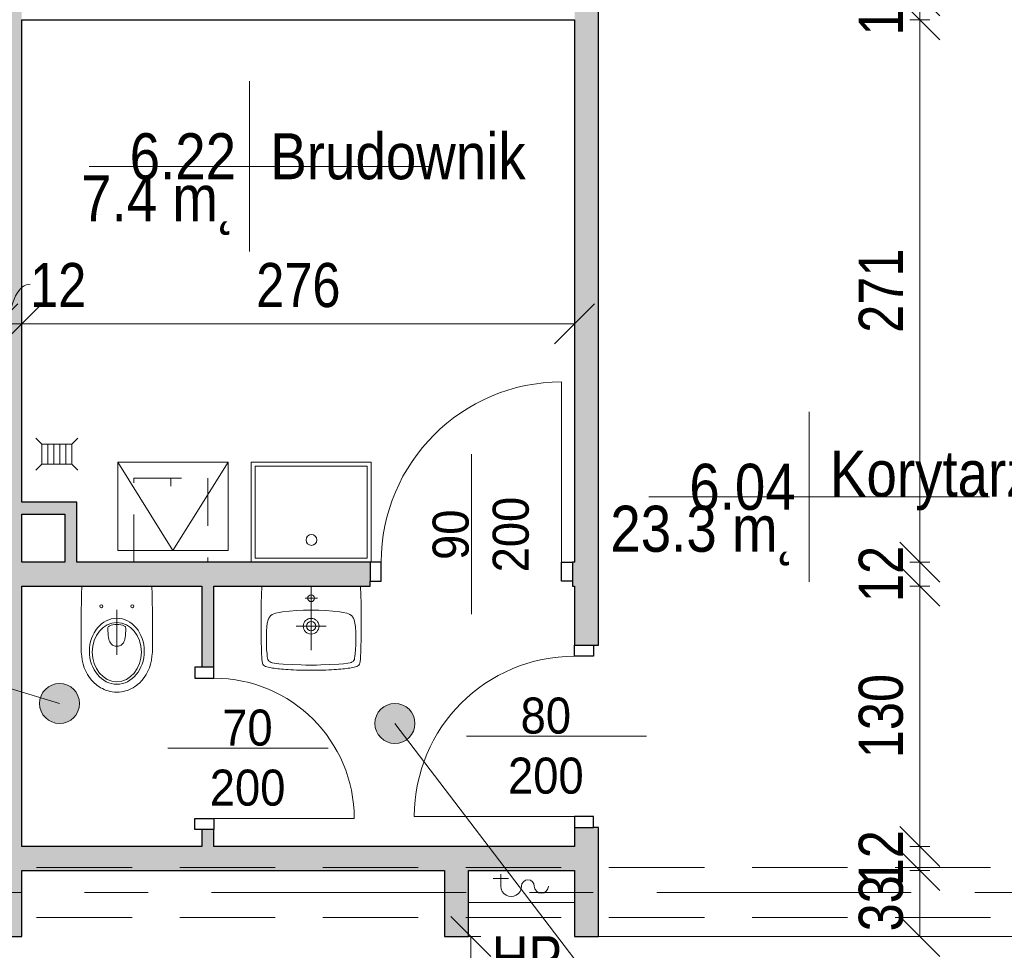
# Model space of a CAD drawing. Header units: centimetres. Extents: x -1743 to 21705, y -8842 to 3590.
# Tile 28 of 44: x 8 to 500, y 1819 to 2284. Entities that reach past the tile are written whole.
import ezdxf

# ---------------------------------------------------------------- set-up
doc = ezdxf.new("R2010")
doc.units = ezdxf.units.CM
for name, pattern in [('Oś', [222.25, 127, -31.75, 31.75, -31.75]), ('Ponad', [39.688, 23.813, -15.875]), ('Ukryte', [71.438, 47.625, -23.813])]:
    doc.linetypes.add(name, pattern=pattern)
for name, color, linetype, lineweight in [('A-ANNO-DIMS', 211, 'Continuous', 13), ('A-ANNO-DIMS-100', 211, 'Continuous', 13), ('A-ANNO-NOTE', 131, 'Continuous', 9), ('A-AREA', 32, 'Continuous', 9), ('A-AREA-IDEN', 2, 'Continuous', 13), ('A-DETL-GENF', 92, 'Continuous', 9), ('A-DETL-HDLN', 90, 'Ukryte', 9), ('A-DETL-MEDM', 33, 'Continuous', 25), ('A-DETL-THIN', 151, 'Continuous', 9), ('A-DOOR', 31, 'Continuous', 13), ('A-FLOR-OVHD', 1, 'Ponad', 9), ('A-WALL', 113, 'Continuous', 13), ('G-ANNO-TEXT', 231, 'Continuous', 13), ('P-SANR-FIXT', 6, 'Continuous', 9), ('S-GRID', 1, 'Continuous', 13)]:
    doc.layers.add(name, color=color, linetype=linetype, lineweight=lineweight)
doc.styles.add('Arial', font='arial.ttf', dxfattribs={"width": 0.9, "height": 18})
doc.styles.add('Arial Narrow_1', font='ARIALN.TTF', dxfattribs={"height": 22})
doc.styles.add('Arial Narrow_2', font='ARIALN.TTF', dxfattribs={"height": 22})
doc.styles.add('Arial_3', font='arial.ttf', dxfattribs={"width": 0.85, "height": 23})
doc.dimstyles.new('Diagonal_1_100__0_1_', dxfattribs={"dimscale": 30.48, "dimtxt": 22.515481, "dimasz": 0.656168, "dimexe": 0.164042, "dimexo": 0.0625, "dimgap": 0.065617, "dimtad": 1, "dimdec": 1, "dimrnd": 0.1, "dimdsep": 46, "dimtxsty": 'Arial Narrow_2', "dimblk1": 'OBLIQUE', "dimblk2": 'OBLIQUE', "dimsah": 1, "dimcen": 0.09, "dimazin": 0, "dimtfac": 1, "dimtdec": 4, "dimtix": 1, "dimtmove": 1, "dimatfit": 3, "dimfxl": 0.164042, "dimfxlon": 1, "dimtvp": 1, "dimtolj": 1, "dimtzin": 0, "dimarcsym": 2})
doc.dimstyles.new('Diagonal_1_100__0_1__1', dxfattribs={"dimscale": 30.48, "dimtxt": 22.515481, "dimasz": 0.656168, "dimexe": 0.164042, "dimexo": 0.0625, "dimgap": 0.065617, "dimtad": 1, "dimdec": 1, "dimrnd": 0.1, "dimdsep": 46, "dimtxsty": 'Arial Narrow_2', "dimblk1": 'OBLIQUE', "dimblk2": 'OBLIQUE', "dimsah": 1, "dimcen": 0.09, "dimazin": 0, "dimtfac": 1, "dimtdec": 4, "dimtix": 1, "dimtmove": 0, "dimatfit": 3, "dimfxl": 0.164042, "dimfxlon": 1, "dimtvp": 1, "dimtolj": 1, "dimtzin": 0, "dimarcsym": 2})

# ---------------------------------------------------------------- blocks, each defined once
blk = doc.blocks.new('DRZWI 1S - automatyczna etykieta - Drzwi 90-2252151-6_piętro IV __13_80 m_ - stan istniejący')
at = {"layer": 'A-DETL-GENF'}
for p, q in [((-50.5, 6), (-50.5, -3.5)), ((-45, 6), (-50.5, 6)), ((-45, -3.5), (-45, 6)), ((50.5, 6), (45, 6)), ((45, 6), (45, -3.5)), ((50.5, -3.5), (50.5, 6)), ((-50.5, -3.5), (-45, -3.5)), ((45, -3.5), (50.5, -3.5))]:
    blk.add_line(p, q, dxfattribs=at)
at = {"layer": 'A-DETL-MEDM'}
for p, q in [((-45, 6), (-50.5, 6)), ((-50.5, 6), (-50.5, -3.5)), ((-45, -3.5), (-45, 6)), ((45, -3.5), (45, 6)), ((45, 6), (50.5, 6)), ((50.5, 6), (50.5, -3.5)), ((-50.5, -3.5), (-45, -3.5)), ((50.5, -3.5), (45, -3.5))]:
    blk.add_line(p, q, dxfattribs=at)
at = {"layer": 'A-DOOR'}
blk.add_line((45, 6), (45, 96), dxfattribs=at)
blk.add_arc((45, 6), 90, 90, 180, dxfattribs=at)
blk = doc.blocks.new('DRZWI 1S - automatyczna etykieta - Drzwi 80-2252170-6_piętro IV __13_80 m_ - stan istniejący')
at = {"layer": 'A-DETL-GENF'}
for p, q in [((-45.5, 3.5), (-40, 3.5)), ((-45.5, -6), (-45.5, 3.5)), ((-40, 3.5), (-40, -6)), ((40, 3.5), (45.5, 3.5)), ((40, -6), (40, 3.5)), ((45.5, 3.5), (45.5, -6)), ((-40, -6), (-45.5, -6)), ((45.5, -6), (40, -6))]:
    blk.add_line(p, q, dxfattribs=at)
at = {"layer": 'A-DETL-MEDM'}
for p, q in [((-45.5, -6), (-45.5, 3.5)), ((-45.5, 3.5), (-40, 3.5)), ((-40, 3.5), (-40, -6)), ((40, 3.5), (40, -6)), ((45.5, 3.5), (40, 3.5)), ((45.5, -6), (45.5, 3.5)), ((-40, -6), (-45.5, -6)), ((40, -6), (45.5, -6))]:
    blk.add_line(p, q, dxfattribs=at)
at = {"layer": 'A-DOOR'}
blk.add_line((40, -6), (40, -86), dxfattribs=at)
blk.add_arc((40, -6), 80, 180, 270, dxfattribs=at)
blk = doc.blocks.new('DRZWI 1S - automatyczna etykieta - Drzwi 70-2252178-6_piętro IV __13_80 m_ - stan istniejący')
at = {"layer": 'A-DETL-GENF'}
for p, q in [((-40.5, 3), (-40.5, -6.5)), ((-35, 3), (-40.5, 3)), ((-35, -6.5), (-35, 3)), ((40.5, 3), (35, 3)), ((35, 3), (35, -6.5)), ((40.5, -6.5), (40.5, 3)), ((-40.5, -6.5), (-35, -6.5)), ((35, -6.5), (40.5, -6.5))]:
    blk.add_line(p, q, dxfattribs=at)
at = {"layer": 'A-DETL-MEDM'}
for p, q in [((-35, 3), (-40.5, 3)), ((-40.5, 3), (-40.5, -6.5)), ((-35, -6.5), (-35, 3)), ((35, -6.5), (35, 3)), ((35, 3), (40.5, 3)), ((40.5, 3), (40.5, -6.5)), ((-40.5, -6.5), (-35, -6.5)), ((40.5, -6.5), (35, -6.5))]:
    blk.add_line(p, q, dxfattribs=at)
at = {"layer": 'A-DOOR'}
blk.add_line((35, 3), (35, 73), dxfattribs=at)
blk.add_arc((35, 3), 70, 90, 180, dxfattribs=at)
blk = doc.blocks.new('zlew - Type 1-1332169-6_piętro IV __13_80 m_ - stan istniejący')
at = {"layer": 'P-SANR-FIXT'}
for p, q in [((-17.5, 6), (-17.5, 56)), ((-17.5, 56), (42.5, 56)), ((42.5, 56), (42.5, 6)), ((-15.5, 8), (-15.5, 54)), ((-15.5, 54), (40.5, 54)), ((40.5, 54), (40.5, 8)), ((40.5, 8), (-15.5, 8))]:
    blk.add_line(p, q, dxfattribs=at)
blk.add_circle((12.66, 17.08), 2.7, dxfattribs=at)
blk = doc.blocks.new('kratka ściekowa1 - kratka ściekowa-1764096-6_piętro IV __13_80 m_ - stan istniejący')
at = {"layer": 'P-SANR-FIXT'}
for p, q in [((-10.5, 8), (-7.5, 5)), ((-7.5, 5), (-7.5, -5)), ((7.5, 5), (-7.5, 5)), ((-4.5, 5), (-4.5, -5)), ((-1.5, 5), (-1.5, -5)), ((1.5, 5), (1.5, -5)), ((4.5, 5), (4.5, -5)), ((10.5, 8), (7.5, 5)), ((7.5, -5), (7.5, 5)), ((-10.5, -8), (-7.5, -5)), ((-7.5, -5), (7.5, -5)), ((7.5, -5), (10.5, -8))]:
    blk.add_line(p, q, dxfattribs=at)
blk = doc.blocks.new('Miska ustępowa Nova Pro - Type 1-1223710-6_piętro IV __13_80 m_ - stan istniejący')
at = {"layer": 'P-SANR-FIXT'}
for p, q in [((12.51, 59), (11.35, 58.95)), ((13.65, 58.95), (12.51, 59)), ((1.27, 54.39), (-0.04, 53.06)), ((1.98, 55.03), (1.27, 54.39)), ((2.72, 55.62), (1.98, 55.03)), ((3.54, 56.19), (2.72, 55.62)), ((4.37, 56.71), (3.54, 56.19)), ((5.26, 57.2), (4.37, 56.71)), ((6.17, 57.64), (5.26, 57.2)), ((7.14, 58.04), (6.17, 57.64)), ((8.15, 58.36), (7.14, 58.04)), ((9.18, 58.63), (8.15, 58.36)), ((10.24, 58.83), (9.18, 58.63)), ((11.35, 58.95), (10.24, 58.83)), ((14.76, 58.83), (13.65, 58.95)), ((15.82, 58.63), (14.76, 58.83)), ((16.85, 58.36), (15.82, 58.63)), ((17.86, 58.04), (16.85, 58.36)), ((18.83, 57.64), (17.86, 58.04)), ((19.74, 57.2), (18.83, 57.64)), ((20.63, 56.71), (19.74, 57.2)), ((21.46, 56.19), (20.63, 56.71)), ((22.28, 55.62), (21.46, 56.19)), ((23.02, 55.03), (22.28, 55.62)), ((23.73, 54.39), (23.02, 55.03)), ((25.04, 53.06), (23.73, 54.39)), ((-2.19, 50.07), (-3.03, 48.44)), ((-1.2, 51.63), (-2.19, 50.07)), ((-0.04, 53.06), (-1.2, 51.63)), ((26.2, 51.63), (25.04, 53.06)), ((27.19, 50.07), (26.2, 51.63)), ((28.03, 48.44), (27.19, 50.07)), ((-4.31, 44.89), (-4.73, 42.99)), ((-3.74, 46.72), (-4.31, 44.89)), ((-3.03, 48.44), (-3.74, 46.72)), ((28.74, 46.72), (28.03, 48.44)), ((29.31, 44.89), (28.74, 46.72)), ((29.75, 42.99), (29.31, 44.89)), ((-5.05, 41.02), (-5.24, 38.97)), ((-4.73, 42.99), (-5.05, 41.02)), ((12.5, 17.77), (12.5, 40.26)), ((30.05, 41.02), (29.75, 42.99)), ((30.24, 38.97), (30.05, 41.02)), ((-5.24, 38.97), (-5.32, 36.85)), ((-5.32, 36.85), (-5.32, 29.36)), ((9.26, 34.31), (9.6, 34.76)), ((9.6, 34.76), (9.97, 35.1)), ((9.97, 35.1), (10.37, 35.4)), ((10.37, 35.4), (10.79, 35.64)), ((10.79, 35.64), (11.21, 35.82)), ((11.21, 35.82), (11.62, 35.94)), ((11.62, 35.94), (12.51, 36.04)), ((12.51, 36.04), (13.38, 35.94)), ((13.38, 35.94), (13.8, 35.82)), ((13.8, 35.82), (14.24, 35.64)), ((14.24, 35.64), (14.63, 35.4)), ((14.63, 35.4), (15.03, 35.1)), ((15.03, 35.1), (15.4, 34.76)), ((15.4, 34.76), (15.74, 34.31)), ((30.32, 36.85), (30.24, 38.97)), ((30.32, 29.36), (30.32, 36.85)), ((8.05, 28.3), (8.1, 29.53)), ((8.1, 29.53), (8.2, 30.61)), ((8.2, 30.61), (8.32, 31.58)), ((8.32, 31.58), (8.47, 32.41)), ((8.47, 32.41), (8.69, 33.15)), ((8.69, 33.15), (8.96, 33.77)), ((8.96, 33.77), (9.26, 34.31)), ((15.74, 34.31), (16.04, 33.77)), ((16.04, 33.77), (16.31, 33.15)), ((16.31, 33.15), (16.53, 32.41)), ((16.53, 32.41), (16.71, 31.58)), ((16.71, 31.58), (16.83, 30.61)), ((16.83, 30.61), (16.9, 29.53)), ((16.9, 29.53), (16.95, 28.3)), ((-5.32, 29.36), (-5.29, 21.78)), ((8.05, 26.94), (8.05, 28.3)), ((8.1, 26.62), (8.05, 26.94)), ((8.22, 26.32), (8.1, 26.62)), ((8.42, 26.08), (8.22, 26.32)), ((8.67, 25.9), (8.42, 26.08)), ((9.6, 25.56), (8.67, 25.9)), ((10.56, 25.29), (9.6, 25.56)), ((11.53, 25.14), (10.56, 25.29)), ((12.51, 25.09), (11.53, 25.14)), ((13.47, 25.14), (12.51, 25.09)), ((14.44, 25.29), (13.47, 25.14)), ((15.4, 25.56), (14.44, 25.29)), ((16.34, 25.9), (15.4, 25.56)), ((16.58, 26.08), (16.34, 25.9)), ((16.78, 26.32), (16.58, 26.08)), ((16.93, 26.62), (16.78, 26.32)), ((16.95, 26.94), (16.93, 26.62)), ((16.95, 28.3), (16.95, 26.94)), ((30.29, 21.78), (30.32, 29.36)), ((-5.29, 21.78), (-5.24, 17.94)), ((30.27, 17.94), (30.29, 21.78)), ((-5.24, 17.94), (-5.2, 14.02)), ((30.22, 14.02), (30.27, 17.94)), ((-5.2, 14.02), (-5.15, 10.04)), ((-5.15, 10.04), (-5.05, 6)), ((30.05, 6), (30.15, 10.04)), ((30.15, 10.04), (30.22, 14.02))]:
    blk.add_line(p, q, dxfattribs=at)
for centre in [(4.76, 16), (20.24, 16)]:
    blk.add_circle(centre, 0.752, dxfattribs=at)
for centre, major_axis, ratio in [((12.5, 38.51), (0, 16.5), 0.830338), ((12.5, 38.92), (0, 14.8), 0.83084)]:
    blk.add_ellipse(centre, major_axis=major_axis, ratio=ratio, dxfattribs=at)
blk = doc.blocks.new('Umywalka koło Nova Pro - Pro 50-1211177-6_piętro IV __13_80 m_ - stan istniejący')
at = {"layer": 'P-SANR-FIXT'}
for p, q in [((-12.19, -6), (-12.32, -10.58)), ((12.5, -6), (12.5, -38)), ((37.32, -10.58), (37.19, -6)), ((-12.4, -14.28), (-12.45, -17.35)), ((-12.32, -10.58), (-12.4, -14.28)), ((15.72, -12.02), (9.46, -12.02)), ((37.4, -14.28), (37.32, -10.58)), ((37.45, -17.35), (37.4, -14.28)), ((-12.45, -17.35), (-12.48, -19.98)), ((-5.24, -19.53), (-6.09, -19.8)), ((-3.53, -19.16), (-5.24, -19.53)), ((-1.83, -18.89), (-3.53, -19.16)), ((1.66, -18.49), (-1.83, -18.89)), ((5.15, -18.2), (1.66, -18.49)), ((8.64, -18.06), (5.15, -18.2)), ((10.37, -18.01), (8.64, -18.06)), ((14.63, -18.01), (10.37, -18.01)), ((16.36, -18.06), (14.63, -18.01)), ((19.88, -18.2), (16.36, -18.06)), ((23.34, -18.49), (19.88, -18.2)), ((26.83, -18.89), (23.34, -18.49)), ((28.56, -19.16), (26.83, -18.89)), ((30.26, -19.53), (28.56, -19.16)), ((31.09, -19.8), (30.26, -19.53)), ((37.48, -19.98), (37.45, -17.35)), ((-12.48, -22.27), (-12.51, -24.3)), ((-12.51, -24.3), (-12.48, -26.13)), ((-12.48, -19.98), (-12.48, -22.27)), ((-9.37, -24.54), (-9.61, -26.27)), ((-8.91, -22.86), (-9.37, -24.54)), ((-8.62, -22.03), (-8.91, -22.86)), ((-8.19, -21.26), (-8.62, -22.03)), ((-7.93, -20.91), (-8.19, -21.26)), ((-7.61, -20.62), (-7.93, -20.91)), ((-6.89, -20.14), (-7.61, -20.62)), ((-6.09, -19.8), (-6.89, -20.14)), ((31.89, -20.14), (31.09, -19.8)), ((32.61, -20.62), (31.89, -20.14)), ((32.93, -20.91), (32.61, -20.62)), ((33.19, -21.26), (32.93, -20.91)), ((33.62, -22.03), (33.19, -21.26)), ((33.91, -22.86), (33.62, -22.03)), ((34.37, -24.54), (33.91, -22.86)), ((34.63, -26.27), (34.37, -24.54)), ((37.51, -22.27), (37.48, -19.98)), ((37.51, -26.13), (37.51, -22.27)), ((-12.48, -26.13), (-12.48, -27.81)), ((-12.48, -27.81), (-12.46, -29.49)), ((-12.46, -29.49), (-12.46, -30.5)), ((-9.76, -28.56), (-9.84, -33.06)), ((-9.74, -27.87), (-9.76, -28.56)), ((-9.71, -27.55), (-9.74, -27.87)), ((-9.69, -27.15), (-9.71, -27.55)), ((-9.61, -26.27), (-9.69, -27.15)), ((20.01, -26), (5.01, -26)), ((34.69, -27.15), (34.63, -26.27)), ((34.71, -27.55), (34.69, -27.15)), ((34.74, -27.87), (34.71, -27.55)), ((34.76, -28.56), (34.74, -27.87)), ((34.84, -33.06), (34.76, -28.56)), ((37.46, -30.5), (37.48, -29.49)), ((37.48, -27.81), (37.51, -26.13)), ((37.48, -29.49), (37.48, -27.81)), ((-12.46, -30.5), (-12.43, -31.46)), ((-12.43, -31.46), (-12.43, -32.39)), ((-12.43, -32.39), (-12.4, -33.3)), ((-12.4, -33.3), (-12.4, -33.88)), ((-12.4, -33.88), (-12.38, -35.06)), ((-9.84, -33.06), (-9.79, -35.32)), ((34.82, -35.32), (34.84, -33.06)), ((37.38, -35.06), (37.4, -33.88)), ((37.4, -33.88), (37.43, -33.3)), ((37.43, -32.39), (37.46, -31.46)), ((37.43, -33.3), (37.43, -32.39)), ((37.46, -31.46), (37.46, -30.5)), ((-12.38, -35.06), (-12.35, -35.88)), ((-12.35, -35.88), (-12.35, -36.65)), ((-12.35, -36.65), (-12.32, -37.43)), ((-12.32, -37.43), (-12.3, -38.17)), ((-12.3, -38.17), (-12.27, -38.89)), ((-12.27, -38.89), (-12.24, -39.61)), ((-9.79, -35.32), (-9.71, -37.56)), ((-9.71, -37.56), (-9.53, -39.82)), ((34.53, -39.82), (34.71, -37.56)), ((34.71, -37.56), (34.82, -35.32)), ((37.24, -39.61), (37.27, -38.89)), ((37.27, -38.89), (37.3, -38.17)), ((37.3, -38.17), (37.32, -37.43)), ((37.32, -37.43), (37.35, -36.65)), ((37.35, -35.88), (37.38, -35.06)), ((37.35, -36.65), (37.35, -35.88)), ((-12.24, -39.61), (-12.22, -40.28)), ((-12.22, -40.28), (-12.19, -40.94)), ((-12.19, -40.94), (-12.16, -41.58)), ((-12.16, -41.58), (-12.14, -42.22)), ((-12.14, -42.22), (-12.08, -42.81)), ((-12.08, -42.81), (-12, -43.37)), ((-12, -43.37), (-11.92, -43.87)), ((-11.92, -43.87), (-11.82, -44.38)), ((-9.53, -39.82), (-9.39, -40.94)), ((-9.39, -40.94), (-9.21, -42.03)), ((-9.21, -42.03), (-9.05, -42.59)), ((-9.05, -42.59), (-8.86, -43.1)), ((-8.86, -43.1), (-8.7, -43.34)), ((-8.7, -43.34), (-8.51, -43.55)), ((-8.51, -43.55), (-8.03, -43.85)), ((-8.03, -43.85), (-7.53, -44.06)), ((-7.53, -44.06), (-6.97, -44.22)), ((-6.97, -44.22), (-5.88, -44.43)), ((30.88, -44.43), (31.97, -44.22)), ((31.97, -44.22), (32.53, -44.06)), ((32.53, -44.06), (33.06, -43.85)), ((33.06, -43.85), (33.54, -43.55)), ((33.54, -43.55), (33.73, -43.34)), ((33.73, -43.34), (33.86, -43.1)), ((33.86, -43.1), (34.07, -42.59)), ((34.07, -42.59), (34.21, -42.03)), ((34.21, -42.03), (34.39, -40.94)), ((34.39, -40.94), (34.53, -39.82)), ((36.82, -44.38), (36.92, -43.87)), ((36.92, -43.87), (37.03, -43.37)), ((37.03, -43.37), (37.08, -42.81)), ((37.08, -42.81), (37.14, -42.22)), ((37.14, -42.22), (37.16, -41.58)), ((37.16, -41.58), (37.19, -40.94)), ((37.19, -40.94), (37.22, -40.28)), ((37.22, -40.28), (37.24, -39.61)), ((-11.82, -44.38), (-11.71, -44.67)), ((-11.6, -44.96), (-11.79, -44.38)), ((-11.71, -44.67), (-11.6, -44.96)), ((-11.6, -44.96), (-11.26, -45.47)), ((-11.26, -45.47), (-11.6, -44.96)), ((-11.26, -45.47), (-10.8, -45.84)), ((-10.8, -45.84), (-11.26, -45.47)), ((-10.8, -45.84), (-10.24, -46.11)), ((-10.24, -46.11), (-10.8, -45.84)), ((-10.24, -46.11), (-9.61, -46.32)), ((-9.61, -46.32), (-10.24, -46.11)), ((-9.61, -46.32), (-8.94, -46.51)), ((-8.94, -46.51), (-9.61, -46.32)), ((-8.94, -46.51), (-8.25, -46.64)), ((-8.25, -46.64), (-8.94, -46.51)), ((-8.25, -46.64), (-7.5, -46.8)), ((-7.5, -46.8), (-8.25, -46.64)), ((-7.5, -46.8), (-6.73, -46.91)), ((-6.73, -46.91), (-7.5, -46.8)), ((-6.73, -46.91), (-5.93, -47.04)), ((-5.93, -47.04), (-6.73, -46.91)), ((-5.93, -47.04), (-5.1, -47.15)), ((-5.1, -47.15), (-5.93, -47.04)), ((-5.88, -44.43), (-3.64, -44.75)), ((-5.1, -47.15), (-4.2, -47.25)), ((-4.2, -47.25), (-5.1, -47.15)), ((-4.2, -47.25), (-3.27, -47.36)), ((-3.27, -47.36), (-4.2, -47.25)), ((-3.64, -44.75), (-1.4, -44.94)), ((-3.27, -47.36), (-2.28, -47.44)), ((-2.28, -47.44), (-3.27, -47.36)), ((-2.28, -47.44), (-1.24, -47.52)), ((-1.24, -47.52), (-2.28, -47.44)), ((-1.4, -44.94), (3.1, -45.18)), ((-1.24, -47.52), (-0.15, -47.63)), ((-0.15, -47.63), (-1.24, -47.52)), ((-0.15, -47.63), (1.05, -47.71)), ((1.05, -47.71), (-0.15, -47.63)), ((1.05, -47.71), (2.3, -47.76)), ((2.3, -47.76), (1.05, -47.71)), ((2.3, -47.76), (3.66, -47.84)), ((3.66, -47.84), (2.3, -47.76)), ((3.1, -45.18), (7.6, -45.31)), ((3.66, -47.84), (5.12, -47.89)), ((5.12, -47.89), (3.66, -47.84)), ((5.12, -47.89), (6.72, -47.95)), ((6.72, -47.95), (5.12, -47.89)), ((6.72, -47.95), (8.45, -47.97)), ((8.45, -47.97), (6.72, -47.95)), ((7.6, -45.31), (9.86, -45.39)), ((8.45, -47.97), (10.4, -48)), ((10.4, -48), (8.45, -47.97)), ((9.86, -45.39), (11.04, -45.42)), ((10.4, -48), (14.63, -48)), ((14.63, -48), (10.4, -48)), ((11.04, -45.42), (11.7, -45.42)), ((11.7, -45.42), (12.5, -45.44)), ((12.5, -45.44), (13.3, -45.42)), ((13.3, -45.42), (13.99, -45.42)), ((13.99, -45.42), (15.14, -45.39)), ((14.63, -48), (16.55, -47.97)), ((16.55, -47.97), (14.63, -48)), ((15.14, -45.39), (17.4, -45.31)), ((16.55, -47.97), (18.31, -47.95)), ((18.31, -47.95), (16.55, -47.97)), ((17.4, -45.31), (21.9, -45.18)), ((18.31, -47.95), (19.88, -47.89)), ((19.88, -47.89), (18.31, -47.95)), ((19.88, -47.89), (21.34, -47.84)), ((21.34, -47.84), (19.88, -47.89)), ((21.34, -47.84), (22.7, -47.76)), ((22.7, -47.76), (21.34, -47.84)), ((21.9, -45.18), (26.4, -44.94)), ((22.7, -47.76), (23.98, -47.71)), ((23.98, -47.71), (22.7, -47.76)), ((23.98, -47.71), (25.15, -47.63)), ((25.15, -47.63), (23.98, -47.71)), ((25.15, -47.63), (26.24, -47.52)), ((26.24, -47.52), (25.15, -47.63)), ((26.24, -47.52), (27.31, -47.44)), ((27.31, -47.44), (26.24, -47.52)), ((26.4, -44.94), (28.64, -44.75)), ((27.31, -47.44), (28.29, -47.36)), ((28.29, -47.36), (27.31, -47.44)), ((28.29, -47.36), (29.23, -47.25)), ((29.23, -47.25), (28.29, -47.36)), ((28.64, -44.75), (30.88, -44.43)), ((29.23, -47.25), (30.1, -47.15)), ((30.1, -47.15), (29.23, -47.25)), ((30.1, -47.15), (30.93, -47.04)), ((30.93, -47.04), (30.1, -47.15)), ((30.93, -47.04), (31.76, -46.91)), ((31.76, -46.91), (30.93, -47.04)), ((31.76, -46.91), (32.5, -46.8)), ((32.5, -46.8), (31.76, -46.91)), ((32.5, -46.8), (33.25, -46.64)), ((33.25, -46.64), (32.5, -46.8)), ((33.25, -46.64), (33.97, -46.51)), ((33.97, -46.51), (33.25, -46.64)), ((33.97, -46.51), (34.63, -46.32)), ((34.63, -46.32), (33.97, -46.51)), ((34.63, -46.32), (35.24, -46.11)), ((35.24, -46.11), (34.63, -46.32)), ((35.24, -46.11), (35.8, -45.84)), ((35.8, -45.84), (35.24, -46.11)), ((35.8, -45.84), (36.28, -45.47)), ((36.28, -45.47), (35.8, -45.84)), ((36.28, -45.47), (36.6, -44.96)), ((36.6, -44.96), (36.28, -45.47)), ((36.6, -44.96), (36.82, -44.38))]:
    blk.add_line(p, q, dxfattribs=at)
for centre, radius in [((12.5, -12.02), 1.72), ((12.51, -26), 3.92), ((12.51, -26), 2.28)]:
    blk.add_circle(centre, radius, dxfattribs=at)
blk = doc.blocks.new('HYDRANT_PPOZ_SZAFKA_NAŚCIENNA - SUPRON 3-2213841-6_piętro IV __13_80 m_ - stan istniejący')
at = {"layer": 'P-SANR-FIXT'}
for p, q in [((31.9, 22), (-21.1, 22)), ((31.9, 22), (-21.1, 22)), ((22.78, 22), (-8.03, 22)), ((15.69, 10.05), (11.83, 10.05)), ((15.69, 7.8), (15.69, 13.91)), ((15.69, 10.05), (19.54, 10.05))]:
    blk.add_line(p, q, dxfattribs=at)
for centre, radius, start, end in [((-4.53, 13.91), 3.5, 0, 180), ((10.54, 13.91), 5.14, 360, 180), ((2.19, 13.91), 3.21, 180, 360)]:
    blk.add_arc(centre, radius, start, end, dxfattribs=at)
blk = doc.blocks.new('DIMBLOCK37-6_piętro IV __13_80 m_ - stan istniejący')
at = {"layer": 'A-ANNO-DIMS-100'}
for p, q in [((233.64, 1826.33), (223.64, 1836.33)), ((228.64, 1826.33), (238.64, 1826.33)), ((233.64, 1826.33), (228.64, 1826.33)), ((233.64, 1123.33), (233.64, 1826.33)), ((233.64, 1826.33), (243.64, 1816.33)), ((233.64, 1123.33), (223.64, 1133.33)), ((228.64, 1123.33), (238.64, 1123.33)), ((233.64, 1123.33), (228.64, 1123.33)), ((233.64, 1123.33), (243.64, 1113.33))]:
    blk.add_line(p, q, dxfattribs=at)
at = {"layer": 'A-ANNO-DIMS-100', "color": 0, "insert": (203.2, 1453.92), "char_height": 22, "width": 50.1774, "attachment_point": 1, "rotation": 90, "line_spacing_factor": 0.974696, "style": 'Arial Narrow_2'}
blk.add_mtext('703', dxfattribs=at)
blk = doc.blocks.new('_Oblique')
at = {"color": 0, "linetype": 'ByBlock', "lineweight": -2}
blk.add_line((-0.5, -0.5), (0.5, 0.5), dxfattribs=at)
blk = doc.blocks.new('DIMBLOCK47-6_piętro IV __13_80 m_ - stan istniejący')
at = {"layer": 'A-ANNO-DIMS-100'}
for p, q in [((9.38, 2132.33), (19.38, 2142.33)), ((285.38, 2132.33), (295.38, 2142.33)), ((9.38, 2127.33), (9.38, 2137.33)), ((285.38, 2127.33), (285.38, 2137.33)), ((9.38, 2132.33), (-0.62, 2122.33)), ((285.38, 2132.33), (9.38, 2132.33)), ((9.38, 2132.33), (9.38, 2127.33)), ((285.38, 2132.33), (275.38, 2122.33)), ((285.38, 2132.33), (285.38, 2127.33))]:
    blk.add_line(p, q, dxfattribs=at)
at = {"layer": 'A-ANNO-DIMS-100', "color": 0, "insert": (126.47, 2162.77), "char_height": 22, "width": 50.1774, "attachment_point": 1, "line_spacing_factor": 0.974696, "style": 'Arial Narrow_2'}
blk.add_mtext('276', dxfattribs=at)
blk = doc.blocks.new('DIMBLOCK48-6_piętro IV __13_80 m_ - stan istniejący')
at = {"layer": 'A-ANNO-DIMS-100'}
for p, q in [((-2.62, 2132.33), (7.38, 2142.33)), ((9.38, 2132.33), (19.38, 2142.33)), ((-2.62, 2127.33), (-2.62, 2137.33)), ((9.38, 2127.33), (9.38, 2137.33)), ((-2.62, 2132.33), (-12.62, 2122.33)), ((9.38, 2132.33), (-2.62, 2132.33)), ((-2.62, 2132.33), (-2.62, 2127.33)), ((9.38, 2132.33), (-0.62, 2122.33)), ((9.38, 2132.33), (9.38, 2127.33))]:
    blk.add_line(p, q, dxfattribs=at)
blk.add_ellipse((13.59, 2132.33), major_axis=(0, 19.87), ratio=0.514135, start_param=0, end_param=1.570796, dxfattribs=at)
at = {"layer": 'A-ANNO-DIMS-100', "color": 0, "insert": (13.59, 2162.77), "char_height": 22, "width": 33.4516, "attachment_point": 1, "line_spacing_factor": 0.974696, "style": 'Arial Narrow_2'}
blk.add_mtext('12', dxfattribs=at)
blk = doc.blocks.new('METKA_POMIESZCZENIA2 - Rozbudowana - bez ramki-2396678-6_piętro IV __13_80 m_ - stan istniejący')
at = {"layer": 'A-AREA-IDEN'}
for p, q in [((0, 0.425), (0, 0)), ((0.0976, 0), (-0.8, 0)), ((-0.8, 0), (0.9, 0)), ((0, 0), (0, -0.425))]:
    blk.add_line(p, q, dxfattribs=at)
blk = doc.blocks.new('DIMBLOCK218-6_piętro IV __13_80 m_ - stan istniejący')
at = {"layer": 'A-ANNO-DIMS-100'}
for p, q in [((457.72, 1859.33), (447.72, 1869.33)), ((452.72, 1859.33), (462.72, 1859.33)), ((457.72, 1859.33), (452.72, 1859.33)), ((457.72, 1826.33), (457.72, 1859.33)), ((457.72, 1859.33), (467.72, 1849.33)), ((457.72, 1826.33), (447.72, 1836.33)), ((452.72, 1826.33), (462.72, 1826.33)), ((457.72, 1826.33), (452.72, 1826.33)), ((457.72, 1826.33), (467.72, 1816.33))]:
    blk.add_line(p, q, dxfattribs=at)
at = {"layer": 'A-ANNO-DIMS-100', "color": 0, "insert": (427.29, 1828.89), "char_height": 22, "width": 33.4516, "attachment_point": 1, "rotation": 90, "line_spacing_factor": 0.974696, "style": 'Arial Narrow_2'}
blk.add_mtext('33', dxfattribs=at)
blk = doc.blocks.new('DIMBLOCK219-6_piętro IV __13_80 m_ - stan istniejący')
at = {"layer": 'A-ANNO-DIMS-100'}
for p, q in [((457.72, 1871.33), (447.72, 1881.33)), ((457.72, 1859.33), (447.72, 1869.33)), ((452.72, 1871.33), (462.72, 1871.33)), ((457.72, 1871.33), (452.72, 1871.33)), ((457.72, 1859.33), (457.72, 1871.33)), ((457.72, 1871.33), (467.72, 1861.33)), ((452.72, 1859.33), (462.72, 1859.33)), ((457.72, 1859.33), (452.72, 1859.33)), ((457.72, 1859.33), (467.72, 1849.33))]:
    blk.add_line(p, q, dxfattribs=at)
at = {"layer": 'A-ANNO-DIMS-100', "color": 0, "insert": (427.29, 1851.39), "char_height": 22, "width": 33.4516, "attachment_point": 1, "rotation": 90, "line_spacing_factor": 0.974696, "style": 'Arial Narrow_2'}
blk.add_mtext('12', dxfattribs=at)
blk = doc.blocks.new('DIMBLOCK220-6_piętro IV __13_80 m_ - stan istniejący')
at = {"layer": 'A-ANNO-DIMS-100'}
for p, q in [((457.72, 2001.33), (447.72, 2011.33)), ((452.72, 2001.33), (462.72, 2001.33)), ((457.72, 2001.33), (452.72, 2001.33)), ((457.72, 1871.33), (457.72, 2001.33)), ((457.72, 2001.33), (467.72, 1991.33)), ((457.72, 1871.33), (447.72, 1881.33)), ((452.72, 1871.33), (462.72, 1871.33)), ((457.72, 1871.33), (452.72, 1871.33)), ((457.72, 1871.33), (467.72, 1861.33))]:
    blk.add_line(p, q, dxfattribs=at)
at = {"layer": 'A-ANNO-DIMS-100', "color": 0, "insert": (427.29, 1915.42), "char_height": 22, "width": 50.1774, "attachment_point": 1, "rotation": 90, "line_spacing_factor": 0.974696, "style": 'Arial Narrow_2'}
blk.add_mtext('130', dxfattribs=at)
blk = doc.blocks.new('DIMBLOCK221-6_piętro IV __13_80 m_ - stan istniejący')
at = {"layer": 'A-ANNO-DIMS-100'}
for p, q in [((457.72, 2013.33), (447.72, 2023.33)), ((457.72, 2001.33), (447.72, 2011.33)), ((452.72, 2013.33), (462.72, 2013.33)), ((457.72, 2013.33), (452.72, 2013.33)), ((457.72, 2001.33), (457.72, 2013.33)), ((457.72, 2013.33), (467.72, 2003.33)), ((452.72, 2001.33), (462.72, 2001.33)), ((457.72, 2001.33), (452.72, 2001.33)), ((457.72, 2001.33), (467.72, 1991.33))]:
    blk.add_line(p, q, dxfattribs=at)
at = {"layer": 'A-ANNO-DIMS-100', "color": 0, "insert": (427.29, 1993.39), "char_height": 22, "width": 33.4516, "attachment_point": 1, "rotation": 90, "line_spacing_factor": 0.974696, "style": 'Arial Narrow_2'}
blk.add_mtext('12', dxfattribs=at)
blk = doc.blocks.new('DIMBLOCK222-6_piętro IV __13_80 m_ - stan istniejący')
at = {"layer": 'A-ANNO-DIMS-100'}
for p, q in [((457.72, 2284.33), (447.72, 2294.33)), ((452.72, 2284.33), (462.72, 2284.33)), ((457.72, 2284.33), (452.72, 2284.33)), ((457.72, 2013.33), (457.72, 2284.33)), ((457.72, 2284.33), (467.72, 2274.33)), ((457.72, 2013.33), (447.72, 2023.33)), ((452.72, 2013.33), (462.72, 2013.33)), ((457.72, 2013.33), (452.72, 2013.33)), ((457.72, 2013.33), (467.72, 2003.33))]:
    blk.add_line(p, q, dxfattribs=at)
at = {"layer": 'A-ANNO-DIMS-100', "color": 0, "insert": (427.29, 2127.92), "char_height": 22, "width": 50.1774, "attachment_point": 1, "rotation": 90, "line_spacing_factor": 0.974696, "style": 'Arial Narrow_2'}
blk.add_mtext('271', dxfattribs=at)
blk = doc.blocks.new('DIMBLOCK223-6_piętro IV __13_80 m_ - stan istniejący')
at = {"layer": 'A-ANNO-DIMS-100'}
for p, q in [((457.72, 2296.33), (447.72, 2306.33)), ((452.72, 2296.33), (462.72, 2296.33)), ((457.72, 2296.33), (452.72, 2296.33)), ((457.72, 2284.33), (457.72, 2296.33)), ((457.72, 2296.33), (467.72, 2286.33)), ((457.72, 2284.33), (447.72, 2294.33)), ((452.72, 2284.33), (462.72, 2284.33)), ((457.72, 2284.33), (452.72, 2284.33)), ((457.72, 2284.33), (467.72, 2274.33))]:
    blk.add_line(p, q, dxfattribs=at)
at = {"layer": 'A-ANNO-DIMS-100', "color": 0, "insert": (427.29, 2276.39), "char_height": 22, "width": 33.4516, "attachment_point": 1, "rotation": 90, "line_spacing_factor": 0.974696, "style": 'Arial Narrow_2'}
blk.add_mtext('12', dxfattribs=at)

msp = doc.modelspace()

# ---------------------------------------------------------------- hatches: boundary and pattern name
at = {"layer": 'A-AREA-IDEN'}
h = msp.add_hatch(color=256, dxfattribs=at)
edge = h.paths.add_edge_path(flags=0)
edge.add_arc((28.27, 1942.72), 10, 0, 360)
h = msp.add_hatch(color=256, dxfattribs=at)
edge = h.paths.add_edge_path(flags=0)
edge.add_arc((195.72, 1932.74), 10, 0, 360)
at = {"layer": 'A-WALL'}
h = msp.add_hatch(color=9, dxfattribs=at)
h.paths.add_polyline_path([(297.38, 1826.33), (297.38, 1880.83), (285.38, 1880.83), (285.38, 1826.33)], flags=0)
h.paths.add_polyline_path([(297.38, 1971.83), (297.38, 2310.83), (285.38, 2310.83), (285.38, 1971.83), (294.88, 1971.83)], flags=0)
h.paths.add_polyline_path([(285.38, 2411.83), (297.38, 2411.83), (297.38, 2683.83), (285.38, 2683.83), (285.38, 2452.33)], flags=0)
h.paths.add_polyline_path([(285.38, 2814.83), (297.38, 2814.83), (297.38, 2824.33), (285.38, 2824.33), (285.38, 2818.86)], flags=0)
for points in [[(-2.62, 1871.33), (9.38, 1871.33), (9.38, 2452.33), (-2.62, 2452.33), (-2.62, 2343.33), (2.38, 2343.33), (2.38, 2313.33), (-2.62, 2313.33), (-2.62, 1895.87)], [(30.88, 2037.33), (30.88, 2043.33), (9.38, 2043.33), (9.38, 2037.33)], [(36.88, 2013.33), (36.88, 2043.33), (30.88, 2043.33), (30.88, 2013.33)], [(36.88, 2001.33), (36.88, 2013.33), (9.38, 2013.33), (9.38, 2001.33)], [(2.38, 1832.33), (9.38, 1832.33), (9.38, 1871.33), (-2.62, 1871.33), (-2.62, 1863.33), (2.38, 1863.33), (2.38, 1833.33), (-2.62, 1833.33), (-2.62, 1832.33)], [(9.38, 1859.33), (285.38, 1859.33), (285.38, 1871.33), (9.38, 1871.33)], [(232.38, 1826.33), (232.38, 1859.33), (220.38, 1859.33), (220.38, 1826.33)], [(-84.62, 1826.33), (9.38, 1826.33), (9.38, 1832.33), (-84.62, 1832.33)]]:
    msp.add_hatch(color=9, dxfattribs=at).paths.add_polyline_path(points, flags=0)
h = msp.add_hatch(color=9, dxfattribs=at)
h.paths.add_polyline_path([(36.88, 2001.33), (183.38, 2001.33), (183.38, 2013.33), (36.88, 2013.33)], flags=0)
h.paths.add_polyline_path([(284.38, 2001.33), (285.38, 2001.33), (285.38, 2013.33), (284.38, 2013.33), (284.38, 2003.83)], flags=0)
h = msp.add_hatch(color=9, dxfattribs=at)
h.paths.add_polyline_path([(105.38, 1871.33), (105.38, 1879.83), (99.38, 1879.83), (99.38, 1871.33)], flags=0)
h.paths.add_polyline_path([(99.38, 1960.83), (105.38, 1960.83), (105.38, 2001.33), (99.38, 2001.33)], flags=0)

# ---------------------------------------------------------------- linework, layer by layer
at = {"layer": 'A-ANNO-NOTE', "lineweight": 13}
for p, q in [((233.88, 1987.33), (233.88, 2067.33)), ((321.38, 1926.33), (231.38, 1926.33)), ((82.38, 1920.33), (162.38, 1920.33))]:
    msp.add_line(p, q, dxfattribs=at)
at = {"layer": 'A-AREA'}
msp.add_line((297.38, 1826.33), (530.38, 1826.33), dxfattribs=at)
at = {"layer": 'A-AREA-IDEN'}
for p, q in [((28.27, 1942.72), (-69.18, 1972.48)), ((195.72, 1932.74), (320.36, 1769.19))]:
    msp.add_line(p, q, dxfattribs=at)
for centre in [(28.27, 1942.72), (195.72, 1932.74)]:
    msp.add_circle(centre, 10, dxfattribs=at)
at = {"layer": 'A-DETL-HDLN'}
for p, q in [((-1197.62, 1860.83), (1172.38, 1860.83)), ((-1197.62, 1835.83), (1172.38, 1835.83))]:
    msp.add_line(p, q, dxfattribs=at)
at = {"layer": 'A-DETL-THIN'}
for p, q in [((57.38, 2063.33), (112.38, 2063.33)), ((57.38, 2019.08), (57.38, 2063.33)), ((84.88, 2019.08), (57.38, 2063.33)), ((84.88, 2019.08), (112.38, 2063.33)), ((112.38, 2063.33), (112.38, 2019.08)), ((83.88, 2055.33), (83.88, 2051.33)), ((112.38, 2019.08), (57.38, 2019.08))]:
    msp.add_line(p, q, dxfattribs=at)
at = {"layer": 'A-FLOR-OVHD'}
for p, q in [((65.38, 2055.33), (102.38, 2055.33)), ((65.38, 2013.33), (65.38, 2055.33)), ((102.38, 2055.33), (102.38, 2013.33)), ((102.38, 2013.33), (65.38, 2013.33))]:
    msp.add_line(p, q, dxfattribs=at)
at = {"layer": 'A-WALL', "color": 7, "lineweight": 25}
for p, q in [((297.38, 1971.83), (297.38, 2310.83)), ((9.38, 2043.33), (9.38, 2284.33)), ((9.38, 2284.33), (285.38, 2284.33)), ((285.38, 2284.33), (285.38, 2013.33)), ((36.88, 2043.33), (9.38, 2043.33)), ((36.88, 2013.33), (36.88, 2043.33)), ((9.38, 2013.33), (9.38, 2037.33)), ((9.38, 2037.33), (30.88, 2037.33)), ((30.88, 2037.33), (30.88, 2013.33)), ((30.88, 2013.33), (9.38, 2013.33)), ((183.38, 2013.33), (36.88, 2013.33)), ((285.38, 2013.33), (284.38, 2013.33)), ((9.38, 1871.33), (9.38, 2001.33)), ((9.38, 2001.33), (99.38, 2001.33)), ((99.38, 2001.33), (99.38, 1960.83)), ((105.38, 1960.83), (105.38, 2001.33)), ((105.38, 2001.33), (183.38, 2001.33)), ((183.38, 2001.33), (183.38, 2003.83)), ((284.38, 2003.83), (284.38, 2001.33)), ((284.38, 2001.33), (285.38, 2001.33)), ((285.38, 2001.33), (285.38, 1971.83)), ((294.88, 1971.83), (297.38, 1971.83)), ((99.38, 1879.83), (99.38, 1871.33)), ((105.38, 1871.33), (105.38, 1879.83)), ((285.38, 1880.83), (285.38, 1871.33)), ((297.38, 1880.83), (294.88, 1880.83)), ((297.38, 1826.33), (297.38, 1880.83)), ((99.38, 1871.33), (9.38, 1871.33)), ((285.38, 1871.33), (105.38, 1871.33)), ((9.38, 1826.33), (9.38, 1859.33)), ((9.38, 1859.33), (220.38, 1859.33)), ((220.38, 1859.33), (220.38, 1826.33)), ((232.38, 1859.33), (285.38, 1859.33)), ((232.38, 1826.33), (232.38, 1859.33)), ((285.38, 1859.33), (285.38, 1826.33)), ((-96.62, 1826.33), (9.38, 1826.33)), ((220.38, 1826.33), (232.38, 1826.33)), ((285.38, 1826.33), (297.38, 1826.33))]:
    msp.add_line(p, q, dxfattribs=at)
at = {"layer": 'S-GRID', "linetype": 'Oś'}
msp.add_line((1342.46, 1848.33), (-1368.76, 1848.33), dxfattribs=at)

# ---------------------------------------------------------------- block references
at = {"layer": 'A-AREA-IDEN', "xscale": 99.99999999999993, "yscale": 99.99999999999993, "zscale": 99.99999999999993}
for p in [(123.07, 2211.04), (402.48, 2045.92)]:
    msp.add_blockref('METKA_POMIESZCZENIA2 - Rozbudowana - bez ramki-2396678-6_piętro IV __13_80 m_ - stan istniejący', p, dxfattribs=at)
at = {"layer": 'A-DOOR'}
msp.add_blockref('DRZWI 1S - automatyczna etykieta - Drzwi 90-2252151-6_piętro IV __13_80 m_ - stan istniejący', (233.88, 2007.33), dxfattribs=at)
at = {"layer": 'A-DOOR', "rotation": 269.9999999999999}
for name, p in [('DRZWI 1S - automatyczna etykieta - Drzwi 80-2252170-6_piętro IV __13_80 m_ - stan istniejący', (291.38, 1926.33)), ('DRZWI 1S - automatyczna etykieta - Drzwi 70-2252178-6_piętro IV __13_80 m_ - stan istniejący', (102.38, 1920.33))]:
    msp.add_blockref(name, p, dxfattribs=at)
at = {"layer": 'P-SANR-FIXT'}
for name, p in [('kratka ściekowa1 - kratka ściekowa-1764096-6_piętro IV __13_80 m_ - stan istniejący', (26.88, 2067.33)), ('zlew - Type 1-1332169-6_piętro IV __13_80 m_ - stan istniejący', (141.38, 2007.33)), ('Umywalka koło Nova Pro - Pro 50-1211177-6_piętro IV __13_80 m_ - stan istniejący', (141.38, 2007.33))]:
    msp.add_blockref(name, p, dxfattribs=at)
at = {"layer": 'P-SANR-FIXT', "rotation": 180}
for name, p in [('Miska ustępowa Nova Pro - Type 1-1223710-6_piętro IV __13_80 m_ - stan istniejący', (69.38, 2007.33)), ('HYDRANT_PPOZ_SZAFKA_NAŚCIENNA - SUPRON 3-2213841-6_piętro IV __13_80 m_ - stan istniejący', (264.28, 1865.33))]:
    msp.add_blockref(name, p, dxfattribs=at)

# ---------------------------------------------------------------- texts
at = {"layer": 'A-ANNO-NOTE', "lineweight": 211, "char_height": 18, "attachment_point": 5, "rotation": 90, "line_spacing_factor": 0.936439, "style": 'Arial'}
for s, insert, width in [('\\pxqc,t6.35,12.7,19.05,25.4,31.75,38.1,44.45,50.8,57.15,63.5,69.85,76.2,82.55,88.9,95.25,101.6,107.95,114.3,120.65,127,133.35,139.7,146.05,152.4,158.75,165.1,171.45,177.8,184.15,190.5,196.85,203.2;{200}', (253.64, 2027.11), 38.07), ('\\pxqc,t6.35,12.7,19.05,25.4,31.75,38.1,44.45,50.8,57.15,63.5,69.85,76.2,82.55,88.9,95.25,101.6,107.95,114.3,120.65,127,133.35,139.7,146.05,152.4,158.75,165.1,171.45,177.8,184.15,190.5,196.85,203.2;{90}', (223.64, 2027.02), 25.65)]:
    msp.add_mtext(s, dxfattribs=dict(at, insert=insert, width=width))
at = {"layer": 'A-ANNO-NOTE', "lineweight": 211, "char_height": 18, "attachment_point": 5, "line_spacing_factor": 0.936439, "style": 'Arial'}
for s, insert, width in [('\\pxqc,t6.35,12.7,19.05,25.4,31.75,38.1,44.45,50.8,57.15,63.5,69.85,76.2,82.55,88.9,95.25,101.6,107.95,114.3,120.65,127,133.35,139.7,146.05,152.4,158.75,165.1,171.45,177.8,184.15,190.5,196.85,203.2;{80}', (271.05, 1936.56), 25.65), ('\\pxqc,t6.35,12.7,19.05,25.4,31.75,38.1,44.45,50.8,57.15,63.5,69.85,76.2,82.55,88.9,95.25,101.6,107.95,114.3,120.65,127,133.35,139.7,146.05,152.4,158.75,165.1,171.45,177.8,184.15,190.5,196.85,203.2;{70}', (122.07, 1930.56), 25.65), ('\\pxqc,t6.35,12.7,19.05,25.4,31.75,38.1,44.45,50.8,57.15,63.5,69.85,76.2,82.55,88.9,95.25,101.6,107.95,114.3,120.65,127,133.35,139.7,146.05,152.4,158.75,165.1,171.45,177.8,184.15,190.5,196.85,203.2;{200}', (271.05, 1906.56), 38.07), ('\\pxqc,t6.35,12.7,19.05,25.4,31.75,38.1,44.45,50.8,57.15,63.5,69.85,76.2,82.55,88.9,95.25,101.6,107.95,114.3,120.65,127,133.35,139.7,146.05,152.4,158.75,165.1,171.45,177.8,184.15,190.5,196.85,203.2;{200}', (122.16, 1900.56), 38.07)]:
    msp.add_mtext(s, dxfattribs=dict(at, insert=insert, width=width))
at = {"layer": 'A-AREA-IDEN', "char_height": 23, "line_spacing_factor": 0.936439, "style": 'Arial_3'}
for s, insert, width, attachment_point in [('\\pxqr,t3.69565,7.3913,11.08696,14.78261,18.47826,22.17391,25.86957,29.56522,33.26087,36.95652,40.65217,44.34783,48.04348,51.73913,55.43478,59.13043,62.82609,66.52174,70.21739,73.91304,77.6087,81.30435,85,88.69565,92.3913,96.08696,99.78261,103.47826,107.17391,110.86957,114.56522,118.26087;{6.22}', (116.42, 2204.26), 52.87, 9), ('\\pxt3.69565,7.3913,11.08696,14.78261,18.47826,22.17391,25.86957,29.56522,33.26087,36.95652,40.65217,44.34783,48.04348,51.73913,55.43478,59.13043,62.82609,66.52174,70.21739,73.91304,77.6087,81.30435,85,88.69565,92.3913,96.08696,99.78261,103.47826,107.17391,110.86957,114.56522,118.26087;{Brudownik}', (133.5, 2204.26), 125.97, 7), ('\\pxqr,t3.69565,7.3913,11.08696,14.78261,18.47826,22.17391,25.86957,29.56522,33.26087,36.95652,40.65217,44.34783,48.04348,51.73913,55.43478,59.13043,62.82609,66.52174,70.21739,73.91304,77.6087,81.30435,85,88.69565,92.3913,96.08696,99.78261,103.47826,107.17391,110.86957,114.56522,118.26087;{7.4 m˛}', (116.42, 2206.65), 76.5, 3), ('\\pxqr,t3.69565,7.3913,11.08696,14.78261,18.47826,22.17391,25.86957,29.56522,33.26087,36.95652,40.65217,44.34783,48.04348,51.73913,55.43478,59.13043,62.82609,66.52174,70.21739,73.91304,77.6087,81.30435,85,88.69565,92.3913,96.08696,99.78261,103.47826,107.17391,110.86957,114.56522,118.26087;{6.04}', (395.82, 2039.14), 52.87, 9), ('\\pxt3.69565,7.3913,11.08696,14.78261,18.47826,22.17391,25.86957,29.56522,33.26087,36.95652,40.65217,44.34783,48.04348,51.73913,55.43478,59.13043,62.82609,66.52174,70.21739,73.91304,77.6087,81.30435,85,88.69565,92.3913,96.08696,99.78261,103.47826,107.17391,110.86957,114.56522,118.26087;{Korytarz}', (412.91, 2039.14), 100.64, 7), ('\\pxqr,t3.69565,7.3913,11.08696,14.78261,18.47826,22.17391,25.86957,29.56522,33.26087,36.95652,40.65217,44.34783,48.04348,51.73913,55.43478,59.13043,62.82609,66.52174,70.21739,73.91304,77.6087,81.30435,85,88.69565,92.3913,96.08696,99.78261,103.47826,107.17391,110.86957,114.56522,118.26087;{23.3 m˛}', (395.82, 2041.53), 91.63, 3)]:
    msp.add_mtext(s, dxfattribs=dict(at, insert=insert, width=width, attachment_point=attachment_point))
at = {"layer": 'G-ANNO-TEXT', "color": 7, "insert": (244.17, 1826.48), "char_height": 22, "width": 35.451, "attachment_point": 1, "line_spacing_factor": 0.949189, "style": 'Arial Narrow_1'}
msp.add_mtext('\\pxt5.77273,11.54545,17.31818,23.09091,28.86364,34.63636,40.40909,46.18182,51.95455,57.72727,63.5,69.27273,75.04545,80.81818,86.59091,92.36364,98.13636,103.90909,109.68182,115.45455,121.22727,127,132.77273,138.54545,144.31818,150.09091,155.86364,161.63636,167.40909,173.18182,178.95455,184.72727;{HP}', dxfattribs=at)

# ---------------------------------------------------------------- dimensions: what is measured, and where the dimension line sits
at = {"layer": 'A-ANNO-DIMS'}
for base, p1, p2, override, picture, middle in [((457.72, 2296.33), (452.72, 2284.33), (452.72, 2296.33), {"dimpost": '<>', "dimfxl": 12}, 'DIMBLOCK223-6_piętro IV __13_80 m_ - stan istniejący', (444.68, 2290.33)), ((457.72, 2284.33), (452.72, 2013.33), (452.72, 2284.33), {"dimpost": '<>', "dimfxl": 271}, 'DIMBLOCK222-6_piętro IV __13_80 m_ - stan istniejący', (444.68, 2148.83)), ((457.72, 2013.33), (452.72, 2001.33), (452.72, 2013.33), {"dimpost": '<>', "dimfxl": 12}, 'DIMBLOCK221-6_piętro IV __13_80 m_ - stan istniejący', (444.68, 2007.33)), ((457.72, 2001.33), (452.72, 1871.33), (452.72, 2001.33), {"dimpost": '<>', "dimfxl": 130}, 'DIMBLOCK220-6_piętro IV __13_80 m_ - stan istniejący', (444.49, 1936.33)), ((457.72, 1871.33), (452.72, 1859.33), (452.72, 1871.33), {"dimpost": '<>', "dimfxl": 12}, 'DIMBLOCK219-6_piętro IV __13_80 m_ - stan istniejący', (444.68, 1865.33)), ((457.72, 1859.33), (452.72, 1826.33), (452.72, 1859.33), {"dimpost": '<>', "dimfxl": 33}, 'DIMBLOCK218-6_piętro IV __13_80 m_ - stan istniejący', (444.49, 1842.83)), ((233.64, 1826.33), (228.64, 1123.33), (228.64, 1826.33), {"dimpost": '<>', "dimfxl": 703}, 'DIMBLOCK37-6_piętro IV __13_80 m_ - stan istniejący', (220.4, 1474.83))]:
    dim = msp.add_linear_dim(base=base, p1=p1, p2=p2, angle=90, dimstyle='Diagonal_1_100__0_1__1', override=override, dxfattribs=at)
    dim.commit()
    dim.dimension.update_dxf_attribs({"geometry": picture, "text_midpoint": middle})
dim = msp.add_linear_dim(base=(-2.62, 2132.33), p1=(9.38, 2127.33), p2=(-2.62, 2127.33), dimstyle='Diagonal_1_100__0_1_', override={"dimpost": '<>', "dimfxl": 12}, dxfattribs=at)
dim.commit()
dim.dimension.update_dxf_attribs({"geometry": 'DIMBLOCK48-6_piętro IV __13_80 m_ - stan istniejący', "text_midpoint": (30.32, 2148.1), "dimtype": 160, "text_rotation": 360})
dim = msp.add_linear_dim(base=(9.38, 2132.33), p1=(285.38, 2127.33), p2=(9.38, 2127.33), dimstyle='Diagonal_1_100__0_1__1', override={"dimpost": '<>', "dimfxl": 276}, dxfattribs=at)
dim.commit()
dim.dimension.update_dxf_attribs({"geometry": 'DIMBLOCK47-6_piętro IV __13_80 m_ - stan istniejący', "text_midpoint": (147.38, 2145.57)})

doc.saveas('drawing.dxf')
